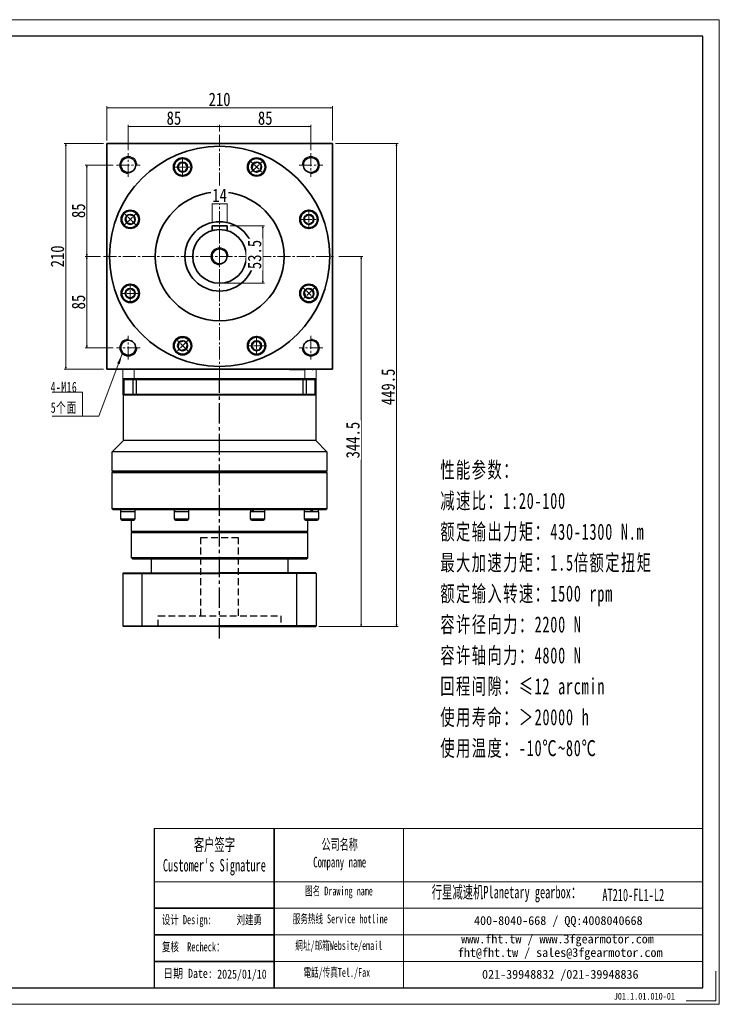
# Model space of a CAD drawing. Header units: millimetres. Extents: x 4351 to 5654, y 2128 to 3044.
# Tile 3 of 3: x 5002 to 5654, y 2128 to 3044. Entities that reach past the tile are written whole.
import ezdxf

# ---------------------------------------------------------------- set-up
doc = ezdxf.new("R2010")
doc.units = ezdxf.units.MM
doc.set_wipeout_variables(frame=1)
doc.header["$PDSIZE"] = -5
for name, pattern in [('CENTER2', [28.575, 19.05, -3.175, 3.175, -3.175]), ('DASHED2', [9.525, 6.35, -3.175]), ('点画线', [18, 12, -2, 2, -2])]:
    doc.linetypes.add(name, pattern=pattern)
doc.layers.get('0').update_dxf_attribs({"lineweight": 35})
for name, color, linetype in [('1轮廓实线层', 7, 'Continuous'), ('3中心线层', 1, 'CENTER2'), ('4虚线层', 6, 'DASHED2'), ('6文字层', 3, 'Continuous'), ('7标注层', 4, 'Continuous')]:
    doc.layers.add(name, color=color, linetype=linetype)
for name, color, linetype, lineweight in [('SLD-0', 7, 'Continuous', 18), ('中心线层', 1, '点画线', 18), ('图框_外框线', 7, 'Continuous', 18), ('尺寸线层', 3, 'Continuous', 18), ('粗实线', 7, 'Continuous', 50), ('粗实线层', 7, 'Continuous', 35)]:
    doc.layers.add(name, color=color, linetype=linetype, lineweight=lineweight)
doc.styles.add('SLDTEXTSTYLE4', font='SimSun.ttf', dxfattribs={"width": 0.611111})
doc.styles.get("Standard").update_dxf_attribs({"font": 'SimSun.ttf'})
doc.styles.add('宋体', font='SimSun.ttf', dxfattribs={"width": 0.8})
doc.styles.add('标准', font='txt', dxfattribs={"width": 0.667})
doc.styles.add('样式 1', font='SimSun.ttf', dxfattribs={"width": 0.8})
doc.dimstyles.new('A水平标注$0', dxfattribs={"dimtxt": 3.5, "dimasz": 2, "dimexe": 1.5, "dimexo": 3, "dimgap": 1.1, "dimtad": 1, "dimtoh": 1, "dimdec": 4, "dimdsep": 46, "dimtxsty": '宋体', "dimblk": 'OPEN', "dimcen": 3, "dimclrd": 3, "dimclre": 3, "dimclrt": 6, "dimadec": 0, "dimazin": 0, "dimtm": 1e-09, "dimtfac": 1, "dimtdec": 4, "dimtix": 1, "dimtmove": 0, "dimatfit": 3, "dimldrblk": 'OPEN', "dimfxl": 0, "dimlwd": 13, "dimlwe": 13, "dimarcsym": 0})

# ---------------------------------------------------------------- blocks, each defined once
blk = doc.blocks.new('*X13')
at = {"layer": '尺寸线层', "linetype": 'Continuous'}
blk.add_hatch(color=0, dxfattribs=at).paths.add_polyline_path([(36.94, 58.02), (34.64, 48.31), (32.32, 49.17)], flags=0)
at = {"layer": '尺寸线层', "color": 0, "linetype": 'Continuous'}
blk.add_line((36.94, 58.02), (15.29, 0), dxfattribs=at)
at = {"layer": '尺寸线层', "color": 0}
for p, q in [((0, 22.2), (-28.12, 22.2)), ((0, 0), (0, 22.2)), ((0, 0), (-28.12, 0)), ((15.29, 0), (0, 0))]:
    blk.add_line(p, q, dxfattribs=at)
at = {"layer": '尺寸线层', "color": 0, "insert": (-4.95, 1.98), "char_height": 9.9, "width": 46.3445, "attachment_point": 9, "line_spacing_factor": 1.15057, "style": '标准'}
blk.add_mtext('\\T1.1;4-M16\\P5个面', dxfattribs=at)
blk = doc.blocks.new('_Open')
at = {"color": 0, "linetype": 'ByBlock', "lineweight": -2}
for p, q in [((-1, 0.17), (0, 0)), ((-1, -0.17), (0, 0)), ((0, 0), (-1, 0))]:
    blk.add_line(p, q, dxfattribs=at)
blk = doc.blocks.new('*X14')
at = {"layer": 'Defpoints', "color": 0, "transparency": 16777216}
for p in [(5293.34, 2962.47), (5083.34, 2929.17), (5293.34, 2929.17)]:
    blk.add_point(p, dxfattribs=at)
at = {"layer": '尺寸线层', "color": 3, "lineweight": 13, "transparency": 16777216}
for p, q in [((5083.34, 2932.17), (5083.34, 2963.97)), ((5085.34, 2962.47), (5291.34, 2962.47)), ((5293.34, 2932.17), (5293.34, 2963.97))]:
    blk.add_line(p, q, dxfattribs=at)
at = {"layer": '尺寸线层', "color": 3, "lineweight": 13, "transparency": 16777216, "xscale": 2, "yscale": 2, "zscale": 2, "rotation": 180}
blk.add_blockref('_Open', (5083.34, 2962.47), dxfattribs=at)
at = {"layer": '尺寸线层', "color": 3, "lineweight": 13, "transparency": 16777216, "xscale": 2, "yscale": 2, "zscale": 2}
blk.add_blockref('_Open', (5293.34, 2962.47), dxfattribs=at)
at = {"layer": '尺寸线层', "color": 6, "transparency": 16777216, "insert": (5188.34, 2970.22), "char_height": 12.5, "attachment_point": 5, "style": '宋体', "bg_fill": 3, "box_fill_scale": 1.1, "bg_fill_color": 256, "bg_fill_true_color": 13158600, "bg_fill_transparency": 0}
blk.add_mtext('210', dxfattribs=at)
blk = doc.blocks.new('*X15')
at = {"layer": 'Defpoints', "color": 0, "transparency": 16777216}
for p in [(5045.17, 2929.17), (5083.34, 2929.17), (5083.34, 2719.17)]:
    blk.add_point(p, dxfattribs=at)
at = {"layer": '尺寸线层', "color": 3, "lineweight": 13, "transparency": 16777216}
for p, q in [((5080.34, 2929.17), (5043.67, 2929.17)), ((5045.17, 2721.17), (5045.17, 2927.17)), ((5080.34, 2719.17), (5043.67, 2719.17))]:
    blk.add_line(p, q, dxfattribs=at)
at = {"layer": '尺寸线层', "color": 3, "lineweight": 13, "transparency": 16777216, "xscale": 2, "yscale": 2, "zscale": 2}
for p, rotation in [((5045.17, 2929.17), 90), ((5045.17, 2719.17), 270)]:
    blk.add_blockref('_Open', p, dxfattribs=dict(at, rotation=rotation))
at = {"layer": '尺寸线层', "color": 6, "transparency": 16777216, "insert": (5037.42, 2824.17), "char_height": 12.5, "attachment_point": 5, "rotation": 90, "style": '宋体', "bg_fill": 3, "box_fill_scale": 1.1, "bg_fill_color": 256, "bg_fill_true_color": 13158600, "bg_fill_transparency": 0}
blk.add_mtext('210', dxfattribs=at)
blk = doc.blocks.new('*X16')
at = {"layer": 'Defpoints', "color": 0, "transparency": 16777216}
for p in [(5188.34, 2945.1), (5188.34, 2937.28), (5103.34, 2920.17)]:
    blk.add_point(p, dxfattribs=at)
at = {"layer": '尺寸线层', "color": 3, "lineweight": 13, "transparency": 16777216}
for p, q in [((5103.34, 2923.17), (5103.34, 2946.6)), ((5105.34, 2945.1), (5186.34, 2945.1)), ((5188.34, 2940.28), (5188.34, 2946.6))]:
    blk.add_line(p, q, dxfattribs=at)
at = {"layer": '尺寸线层', "color": 3, "lineweight": 13, "transparency": 16777216, "xscale": 2, "yscale": 2, "zscale": 2, "rotation": 180}
blk.add_blockref('_Open', (5103.34, 2945.1), dxfattribs=at)
at = {"layer": '尺寸线层', "color": 3, "lineweight": 13, "transparency": 16777216, "xscale": 2, "yscale": 2, "zscale": 2}
blk.add_blockref('_Open', (5188.34, 2945.1), dxfattribs=at)
at = {"layer": '尺寸线层', "color": 6, "transparency": 16777216, "insert": (5145.84, 2952.85), "char_height": 12.5, "attachment_point": 5, "style": '宋体', "bg_fill": 3, "box_fill_scale": 1.1, "bg_fill_color": 256, "bg_fill_true_color": 13158600, "bg_fill_transparency": 0}
blk.add_mtext('85', dxfattribs=at)
blk = doc.blocks.new('*X17')
at = {"layer": 'Defpoints', "color": 0, "transparency": 16777216}
for p in [(5273.34, 2945.1), (5188.34, 2937.28), (5273.34, 2920.17)]:
    blk.add_point(p, dxfattribs=at)
at = {"layer": '尺寸线层', "color": 3, "lineweight": 13, "transparency": 16777216}
for p, q in [((5188.34, 2940.28), (5188.34, 2946.6)), ((5190.34, 2945.1), (5271.34, 2945.1)), ((5273.34, 2923.17), (5273.34, 2946.6))]:
    blk.add_line(p, q, dxfattribs=at)
at = {"layer": '尺寸线层', "color": 3, "lineweight": 13, "transparency": 16777216, "xscale": 2, "yscale": 2, "zscale": 2, "rotation": 180}
blk.add_blockref('_Open', (5188.34, 2945.1), dxfattribs=at)
at = {"layer": '尺寸线层', "color": 3, "lineweight": 13, "transparency": 16777216, "xscale": 2, "yscale": 2, "zscale": 2}
blk.add_blockref('_Open', (5273.34, 2945.1), dxfattribs=at)
at = {"layer": '尺寸线层', "color": 6, "transparency": 16777216, "insert": (5230.84, 2952.85), "char_height": 12.5, "attachment_point": 5, "style": '宋体', "bg_fill": 3, "box_fill_scale": 1.1, "bg_fill_color": 256, "bg_fill_true_color": 13158600, "bg_fill_transparency": 0}
blk.add_mtext('85', dxfattribs=at)
blk = doc.blocks.new('*X18')
at = {"layer": 'Defpoints', "color": 0, "transparency": 16777216}
for p in [(5064.77, 2909.17), (5092.34, 2909.17), (5080.34, 2824.17)]:
    blk.add_point(p, dxfattribs=at)
at = {"layer": '尺寸线层', "color": 3, "lineweight": 13, "transparency": 16777216}
for p, q in [((5089.34, 2909.17), (5063.27, 2909.17)), ((5064.77, 2826.17), (5064.77, 2907.17)), ((5077.34, 2824.17), (5063.27, 2824.17))]:
    blk.add_line(p, q, dxfattribs=at)
at = {"layer": '尺寸线层', "color": 3, "lineweight": 13, "transparency": 16777216, "xscale": 2, "yscale": 2, "zscale": 2}
for p, rotation in [((5064.77, 2909.17), 90), ((5064.77, 2824.17), 270)]:
    blk.add_blockref('_Open', p, dxfattribs=dict(at, rotation=rotation))
at = {"layer": '尺寸线层', "color": 6, "transparency": 16777216, "insert": (5057.02, 2866.67), "char_height": 12.5, "attachment_point": 5, "rotation": 90, "style": '宋体', "bg_fill": 3, "box_fill_scale": 1.1, "bg_fill_color": 256, "bg_fill_true_color": 13158600, "bg_fill_transparency": 0}
blk.add_mtext('85', dxfattribs=at)
blk = doc.blocks.new('*X19')
at = {"layer": 'Defpoints', "color": 0, "transparency": 16777216}
for p in [(5080.34, 2824.17), (5064.77, 2739.17), (5092.34, 2739.17)]:
    blk.add_point(p, dxfattribs=at)
at = {"layer": '尺寸线层', "color": 3, "lineweight": 13, "transparency": 16777216}
for p, q in [((5077.34, 2824.17), (5063.27, 2824.17)), ((5064.77, 2822.17), (5064.77, 2741.17)), ((5089.34, 2739.17), (5063.27, 2739.17))]:
    blk.add_line(p, q, dxfattribs=at)
at = {"layer": '尺寸线层', "color": 3, "lineweight": 13, "transparency": 16777216, "xscale": 2, "yscale": 2, "zscale": 2}
for p, rotation in [((5064.77, 2824.17), 90), ((5064.77, 2739.17), 270)]:
    blk.add_blockref('_Open', p, dxfattribs=dict(at, rotation=rotation))
at = {"layer": '尺寸线层', "color": 6, "transparency": 16777216, "insert": (5057.02, 2781.67), "char_height": 12.5, "attachment_point": 5, "rotation": 90, "style": '宋体', "bg_fill": 3, "box_fill_scale": 1.1, "bg_fill_color": 256, "bg_fill_true_color": 13158600, "bg_fill_transparency": 0}
blk.add_mtext('85', dxfattribs=at)
blk = doc.blocks.new('*X20')
at = {"layer": '中心线层', "linetype": '点画线', "lineweight": 18}
for p, q in [((-9.12, 0), (9.12, 0)), ((0, -9.12), (0, 9.12))]:
    blk.add_line(p, q, dxfattribs=at)
at = {"layer": '粗实线层'}
for p, q in [((-4.62, 0), (-2.31, 4)), ((-4.62, 0), (-2.31, -4)), ((-2.31, 4), (2.31, 4)), ((4.62, 0), (2.31, 4)), ((4.62, 0), (2.31, 4)), ((4.62, 0), (2.31, -4)), ((-2.31, -4), (2.31, -4))]:
    blk.add_line(p, q, dxfattribs=at)
blk.add_circle((0, 0), 4.62, dxfattribs=at)
for start, end in [(0, 180), (180, 360)]:
    blk.add_arc((0, 0), 7.87, start, end, dxfattribs=at)
blk = doc.blocks.new('*X27')
at = {"layer": 'Defpoints', "color": 0, "transparency": 16777216}
for p in [(5181.34, 2852.67), (5195.34, 2852.67)]:
    blk.add_point(p, dxfattribs=at)
at = {"layer": '尺寸线层', "color": 3, "lineweight": 13, "transparency": 16777216}
for p, q in [((5181.34, 2855.67), (5181.34, 2874.72)), ((5193.34, 2873.22), (5183.34, 2873.22)), ((5195.34, 2855.67), (5195.34, 2874.72))]:
    blk.add_line(p, q, dxfattribs=at)
at = {"layer": '尺寸线层', "color": 3, "lineweight": 13, "transparency": 16777216, "xscale": 2, "yscale": 2, "zscale": 2, "rotation": 180}
blk.add_blockref('_Open', (5181.34, 2873.22), dxfattribs=at)
at = {"layer": '尺寸线层', "color": 3, "lineweight": 13, "transparency": 16777216, "xscale": 2, "yscale": 2, "zscale": 2}
blk.add_blockref('_Open', (5195.34, 2873.22), dxfattribs=at)
at = {"layer": '尺寸线层', "color": 6, "transparency": 16777216, "insert": (5188.34, 2880.97), "char_height": 12.5, "attachment_point": 5, "style": '宋体', "bg_fill": 3, "box_fill_scale": 1.1, "bg_fill_color": 256, "bg_fill_true_color": 13158600, "bg_fill_transparency": 0}
blk.add_mtext('14', dxfattribs=at)
at = {"layer": 'Defpoints', "color": 0, "transparency": 16777216}
blk.add_point((5181.34, 2873.22), dxfattribs=at)
blk = doc.blocks.new('*X28')
at = {"layer": 'Defpoints', "color": 0, "transparency": 16777216}
for p in [(5195.34, 2852.67), (5188.34, 2799.17), (5228.7, 2799.17)]:
    blk.add_point(p, dxfattribs=at)
at = {"layer": '尺寸线层', "color": 3, "lineweight": 13, "transparency": 16777216}
for p, q in [((5198.34, 2852.67), (5230.2, 2852.67)), ((5228.7, 2850.67), (5228.7, 2801.17)), ((5191.34, 2799.17), (5230.2, 2799.17))]:
    blk.add_line(p, q, dxfattribs=at)
at = {"layer": '尺寸线层', "color": 3, "lineweight": 13, "transparency": 16777216, "xscale": 2, "yscale": 2, "zscale": 2}
for p, rotation in [((5228.7, 2852.67), 90), ((5228.7, 2799.17), 270)]:
    blk.add_blockref('_Open', p, dxfattribs=dict(at, rotation=rotation))
at = {"layer": '尺寸线层', "color": 6, "transparency": 16777216, "insert": (5220.95, 2825.92), "char_height": 12.5, "attachment_point": 5, "rotation": 90, "style": '宋体', "bg_fill": 3, "box_fill_scale": 1.1, "bg_fill_color": 256, "bg_fill_true_color": 13158600, "bg_fill_transparency": 0}
blk.add_mtext('53.5', dxfattribs=at)
blk = doc.blocks.new('*X30')
at = {"layer": 'Defpoints', "color": 0, "transparency": 16777216}
for p in [(5293.34, 2929.17), (5353.06, 2929.17), (5277.84, 2479.67)]:
    blk.add_point(p, dxfattribs=at)
at = {"layer": '尺寸线层', "color": 3, "lineweight": 13, "transparency": 16777216}
for p, q in [((5296.34, 2929.17), (5354.56, 2929.17)), ((5353.06, 2481.67), (5353.06, 2927.17)), ((5280.84, 2479.67), (5354.56, 2479.67))]:
    blk.add_line(p, q, dxfattribs=at)
at = {"layer": '尺寸线层', "color": 3, "lineweight": 13, "transparency": 16777216, "xscale": 2, "yscale": 2, "zscale": 2}
for p, rotation in [((5353.06, 2929.17), 90), ((5353.06, 2479.67), 270)]:
    blk.add_blockref('_Open', p, dxfattribs=dict(at, rotation=rotation))
at = {"layer": '尺寸线层', "color": 6, "transparency": 16777216, "insert": (5345.31, 2702.67), "char_height": 12.5, "attachment_point": 5, "rotation": 90, "style": '宋体', "bg_fill": 3, "box_fill_scale": 1.1, "bg_fill_color": 256, "bg_fill_true_color": 13158600, "bg_fill_transparency": 0}
blk.add_mtext('449.5', dxfattribs=at)
blk = doc.blocks.new('*X31')
at = {"layer": 'Defpoints', "color": 0, "transparency": 16777216}
for p in [(5296.34, 2824.17), (5320.24, 2824.17), (5277.84, 2479.67)]:
    blk.add_point(p, dxfattribs=at)
at = {"layer": '尺寸线层', "color": 3, "lineweight": 13, "transparency": 16777216}
for p, q in [((5299.34, 2824.17), (5321.74, 2824.17)), ((5320.24, 2481.67), (5320.24, 2822.17)), ((5280.84, 2479.67), (5321.74, 2479.67))]:
    blk.add_line(p, q, dxfattribs=at)
at = {"layer": '尺寸线层', "color": 3, "lineweight": 13, "transparency": 16777216, "xscale": 2, "yscale": 2, "zscale": 2}
for p, rotation in [((5320.24, 2824.17), 90), ((5320.24, 2479.67), 270)]:
    blk.add_blockref('_Open', p, dxfattribs=dict(at, rotation=rotation))
at = {"layer": '尺寸线层', "color": 6, "transparency": 16777216, "insert": (5312.49, 2653.17), "char_height": 12.5, "attachment_point": 5, "rotation": 90, "style": '宋体', "bg_fill": 3, "box_fill_scale": 1.1, "bg_fill_color": 256, "bg_fill_true_color": 13158600, "bg_fill_transparency": 0}
blk.add_mtext('344.5', dxfattribs=at)

msp = doc.modelspace()

# ---------------------------------------------------------------- linework, layer by layer
at = {"color": 7, "linetype": 'Continuous', "lineweight": 15}
for p, q in [((5098.341, 2719.169), (5098.341, 2710.169)), ((5108.969, 2710.169), (5108.969, 2719.169)), ((5267.714, 2719.169), (5267.714, 2710.169)), ((5278.341, 2710.169), (5278.341, 2719.169)), ((5098.341, 2710.169), (5108.969, 2710.169)), ((5188.341, 2710.169), (5108.969, 2710.169)), ((5267.714, 2710.169), (5188.341, 2710.169)), ((5267.714, 2710.169), (5278.341, 2710.169))]:
    msp.add_line(p, q, dxfattribs=at)
msp.add_line((5239.2, 2291.599), (5239.2, 2143.469))
at = {"layer": '1轮廓实线层', "linetype": 'Continuous', "lineweight": 30}
for p, q in [((5098.336, 2709.669), (5098.836, 2710.169)), ((5098.336, 2709.669), (5099.641, 2709.669)), ((5098.336, 2709.669), (5098.336, 2695.669)), ((5100.01, 2710.169), (5098.836, 2710.169)), ((5099.641, 2709.669), (5100.01, 2710.169)), ((5099.641, 2709.669), (5107.509, 2709.669)), ((5099.641, 2695.669), (5099.641, 2709.669)), ((5107.846, 2710.169), (5100.01, 2710.169)), ((5107.509, 2709.669), (5107.846, 2710.169)), ((5107.509, 2709.669), (5110.877, 2709.669)), ((5107.509, 2709.669), (5107.509, 2695.669)), ((5110.877, 2710.169), (5107.846, 2710.169)), ((5265.796, 2710.169), (5110.877, 2710.169)), ((5110.877, 2709.669), (5110.877, 2710.169)), ((5110.877, 2709.669), (5265.796, 2709.669)), ((5110.877, 2695.669), (5110.877, 2709.669)), ((5268.827, 2710.169), (5265.796, 2710.169)), ((5265.796, 2709.669), (5265.796, 2710.169)), ((5265.796, 2709.669), (5269.164, 2709.669)), ((5265.796, 2709.669), (5265.796, 2695.669)), ((5269.164, 2709.669), (5268.827, 2710.169)), ((5269.164, 2695.669), (5269.164, 2709.669)), ((5099.641, 2695.669), (5098.336, 2695.669)), ((5098.836, 2695.169), (5098.336, 2695.669)), ((5098.836, 2652.669), (5098.836, 2695.169)), ((5098.836, 2695.169), (5100.01, 2695.169)), ((5107.509, 2695.669), (5099.641, 2695.669)), ((5100.01, 2695.169), (5099.641, 2695.669)), ((5100.01, 2695.169), (5107.846, 2695.169)), ((5110.877, 2695.669), (5107.509, 2695.669)), ((5107.846, 2695.169), (5107.509, 2695.669)), ((5107.846, 2695.169), (5110.877, 2695.169)), ((5265.796, 2695.669), (5110.877, 2695.669)), ((5110.877, 2695.169), (5110.877, 2695.669)), ((5110.877, 2695.169), (5188.336, 2695.169)), ((5188.336, 2695.169), (5265.796, 2695.169)), ((5269.164, 2695.669), (5265.796, 2695.669)), ((5265.796, 2695.169), (5265.796, 2695.669)), ((5265.796, 2695.169), (5268.827, 2695.169)), ((5268.827, 2695.169), (5269.164, 2695.669)), ((5088.336, 2642.169), (5098.836, 2652.669)), ((5088.336, 2624.169), (5088.336, 2642.169)), ((5088.836, 2623.669), (5088.336, 2624.169)), ((5188.336, 2624.169), (5088.336, 2624.169)), ((5088.336, 2623.169), (5088.836, 2623.669)), ((5088.336, 2589.169), (5088.336, 2623.169)), ((5088.336, 2623.169), (5188.336, 2623.169)), ((5188.336, 2623.669), (5088.836, 2623.669)), ((5088.836, 2588.669), (5088.336, 2589.169)), ((5096.378, 2579.569), (5096.378, 2586.569)), ((5104.56, 2586.569), (5096.378, 2586.569)), ((5096.438, 2586.569), (5096.438, 2588.669)), ((5109.378, 2586.569), (5104.56, 2586.569)), ((5109.318, 2588.669), (5109.318, 2586.569)), ((5109.378, 2586.569), (5109.378, 2579.569)), ((5146.438, 2579.569), (5146.438, 2586.569)), ((5158.567, 2586.569), (5146.438, 2586.569)), ((5146.498, 2588.204), (5146.498, 2588.669)), ((5159.438, 2586.569), (5158.567, 2586.569)), ((5159.378, 2588.669), (5159.378, 2586.569)), ((5159.438, 2586.569), (5159.438, 2579.569)), ((5217.235, 2579.569), (5217.235, 2586.569)), ((5230.235, 2586.569), (5217.235, 2586.569)), ((5217.295, 2586.569), (5217.295, 2588.669)), ((5230.175, 2588.669), (5230.175, 2586.569)), ((5230.235, 2586.569), (5230.235, 2579.569)), ((5267.295, 2579.569), (5267.295, 2586.569)), ((5267.355, 2586.569), (5267.355, 2588.669)), ((5104.56, 2579.569), (5096.378, 2579.569)), ((5097.378, 2578.569), (5104.301, 2578.569)), ((5104.301, 2578.569), (5108.378, 2578.569)), ((5109.378, 2579.569), (5104.56, 2579.569)), ((5106.336, 2568.169), (5106.336, 2578.569)), ((5158.567, 2579.569), (5146.438, 2579.569)), ((5147.438, 2578.569), (5157.701, 2578.569)), ((5157.701, 2578.569), (5158.438, 2578.569)), ((5159.438, 2579.569), (5158.567, 2579.569)), ((5230.235, 2579.569), (5217.235, 2579.569)), ((5218.235, 2578.569), (5229.235, 2578.569)), ((5270.336, 2578.569), (5270.336, 2568.169)), ((5106.836, 2567.669), (5106.336, 2568.169)), ((5270.336, 2568.169), (5106.336, 2568.169)), ((5106.336, 2567.169), (5106.836, 2567.669)), ((5106.336, 2543.469), (5106.336, 2567.169)), ((5106.336, 2567.169), (5270.336, 2567.169)), ((5106.836, 2567.669), (5269.836, 2567.669)), ((5270.336, 2568.169), (5269.836, 2567.669)), ((5269.836, 2567.669), (5270.336, 2567.169)), ((5270.336, 2567.169), (5270.336, 2543.469)), ((5107.136, 2542.669), (5106.336, 2543.469)), ((5188.336, 2543.469), (5106.336, 2543.469)), ((5107.136, 2542.669), (5188.336, 2542.669)), ((5109.836, 2542.569), (5120.836, 2542.569)), ((5124.836, 2529.669), (5124.836, 2542.669)), ((5146.336, 2542.569), (5157.336, 2542.569)), ((5270.336, 2543.469), (5188.336, 2543.469)), ((5188.336, 2542.669), (5269.536, 2542.669)), ((5219.336, 2542.569), (5230.336, 2542.569)), ((5251.836, 2542.669), (5251.836, 2529.669)), ((5255.836, 2542.569), (5266.836, 2542.569)), ((5270.336, 2543.469), (5269.536, 2542.669)), ((5098.841, 2529.669), (5098.341, 2529.169)), ((5116.341, 2529.169), (5116.523, 2529.669)), ((5260.341, 2529.169), (5260.159, 2529.669)), ((5098.341, 2529.169), (5098.341, 2480.169)), ((5116.341, 2480.169), (5116.341, 2529.169)), ((5260.341, 2480.169), (5260.341, 2529.169)), ((5098.841, 2479.669), (5098.341, 2480.169)), ((5188.341, 2479.669), (5098.841, 2479.669)), ((5116.341, 2480.169), (5116.523, 2479.669)), ((5260.341, 2480.169), (5260.159, 2479.669))]:
    msp.add_line(p, q, dxfattribs=at)
at = {"layer": '1轮廓实线层'}
for p, q in [((5098.841, 2529.669), (5188.341, 2529.669)), ((5098.341, 2529.169), (5188.341, 2529.169)), ((5098.341, 2480.169), (5188.341, 2480.169))]:
    msp.add_line(p, q, dxfattribs=at)
at = {"layer": '1轮廓实线层', "linetype": 'Continuous', "lineweight": 30}
for centre, start, end in [((5097.378, 2579.569), 180, 270), ((5108.378, 2579.569), 270, 0), ((5147.438, 2579.569), 180, 270), ((5158.438, 2579.569), 270, 0), ((5218.235, 2579.569), 180, 270), ((5229.235, 2579.569), 270, 0), ((5268.295, 2579.569), 180, 270), ((5109.836, 2543.569), 244.158067, 270), ((5120.836, 2543.569), 270, 295.841933), ((5146.336, 2543.569), 244.158067, 270), ((5157.336, 2543.569), 270, 295.841933), ((5219.336, 2543.569), 244.158067, 270), ((5230.336, 2543.569), 270, 295.841933), ((5255.836, 2543.569), 244.158067, 270), ((5266.836, 2543.569), 270, 295.841933)]:
    msp.add_arc(centre, 1, start, end, dxfattribs=at)
at = {"layer": '1轮廓实线层', "linetype": 'Continuous', "lineweight": 30, "extrusion": (0, 0, -1)}
for centre, major_axis, ratio, start_param, end_param in [((5152.938, 2588.669), (0.402, 11.152), 0.5763488, 4.5555744, 4.6916172), ((5152.938, 2586.569), (0.402, 11.152), 0.5763488, 4.6916172, 4.8810139), ((5223.735, 2588.669), (5.361, 11.018), 0.323919, 4.3666893, 4.5560859), ((5223.735, 2586.569), (5.361, 11.018), 0.323919, 4.5560859, 4.7454826)]:
    msp.add_ellipse(centre, major_axis=major_axis, ratio=ratio, start_param=start_param, end_param=end_param, dxfattribs=at)
at = {"layer": '3中心线层'}
msp.add_line((5188.341, 2468.462), (5188.341, 2710.169), dxfattribs=at)
at = {"layer": '4虚线层'}
for p, q in [((5170.841, 2562.669), (5205.841, 2562.669)), ((5170.841, 2489.669), (5170.841, 2562.669)), ((5205.841, 2489.669), (5205.841, 2562.669)), ((5131.191, 2489.669), (5245.491, 2489.669)), ((5131.191, 2479.669), (5131.191, 2489.669)), ((5245.491, 2489.669), (5245.491, 2479.669))]:
    msp.add_line(p, q, dxfattribs=at)
at = {"layer": '7标注层', "color": 0}
msp.add_line((5127.459, 2291.599), (5127.459, 2143.494), dxfattribs=at)
at = {"layer": '中心线层', "lineweight": 0}
msp.add_line((5188.341, 2710.169), (5188.341, 2937.278), dxfattribs=at)
at = {"layer": '中心线层'}
for p, q in [((5103.341, 2898.169), (5103.341, 2920.169)), ((5273.341, 2920.169), (5273.341, 2898.169)), ((5092.341, 2909.169), (5114.341, 2909.169)), ((5262.341, 2909.169), (5284.341, 2909.169)), ((5080.341, 2824.169), (5296.341, 2824.169)), ((5103.341, 2728.169), (5103.341, 2750.169)), ((5273.341, 2750.169), (5273.341, 2728.169)), ((5114.341, 2739.169), (5092.341, 2739.169)), ((5284.341, 2739.169), (5262.341, 2739.169))]:
    msp.add_line(p, q, dxfattribs=at)
at = {"layer": '图框_外框线'}
for p, q in [((5127.459, 2291.599), (5239.2, 2291.599)), ((5239.2, 2291.599), (5239.2, 2143.494)), ((5239.2, 2291.599), (5638.149, 2291.599)), ((5359.594, 2291.599), (5359.594, 2143.494)), ((5127.459, 2242.176), (5239.2, 2242.176)), ((5239.2, 2242.176), (5638.149, 2242.176)), ((5239.2, 2217.465), (5638.149, 2217.465)), ((5239.2, 2192.754), (5638.149, 2192.754)), ((5239.2, 2168.042), (5638.149, 2168.042))]:
    msp.add_line(p, q, dxfattribs=at)
at = {"layer": '图框_外框线', "color": 3}
msp.add_lwpolyline([(5650.491, 2158.922), (5650.491, 2131.152), (5622.722, 2131.152)], dxfattribs=at)
at = {"layer": '粗实线', "lineweight": 40}
for p, q in [((5253.341, 2719.169), (5267.341, 2719.169)), ((5275.841, 2718.169), (5274.841, 2719.169))]:
    msp.add_line(p, q, dxfattribs=at)
at = {"layer": '粗实线层'}
for p, q in [((5083.341, 2719.169), (5083.341, 2929.169)), ((5083.341, 2929.169), (5293.341, 2929.169)), ((5293.341, 2719.169), (5293.341, 2929.169)), ((5293.341, 2719.169), (5083.341, 2719.169)), ((5239.2, 2217.465), (5127.459, 2217.465)), ((5239.2, 2192.754), (5127.459, 2192.754)), ((5239.2, 2168.042), (5127.459, 2168.042))]:
    msp.add_line(p, q, dxfattribs=at)
for centre, radius in [((5103.341, 2909.169), 7), ((5273.341, 2909.169), 7), ((5188.341, 2824.169), 60), ((5271.49, 2858.611), 8.5), ((5188.341, 2824.169), 32.25), ((5188.341, 2824.169), 25), ((5188.341, 2824.169), 7), ((5271.49, 2789.728), 8.5), ((5153.9, 2741.02), 8.5), ((5222.783, 2741.02), 8.5), ((5103.341, 2739.169), 7), ((5273.341, 2739.169), 7)]:
    msp.add_circle(centre, radius, dxfattribs=at)
at = {"layer": '粗实线层', "lineweight": 18}
for centre, start, end in [((5103.341, 2909.169), 0, 270), ((5273.341, 2909.169), 270, 180), ((5188.341, 2824.169), 360, 270), ((5103.341, 2739.169), 90, 0), ((5273.341, 2739.169), 180, 90)]:
    msp.add_arc(centre, 8, start, end, dxfattribs=at)

# ---------------------------------------------------------------- block references
at = {"layer": '尺寸线层'}
msp.add_blockref('*X13', (5060.743, 2675.496), dxfattribs=at)

# ---------------------------------------------------------------- texts
at = {"layer": '6文字层', "attachment_point": 1, "style": '样式 1'}
for s, insert, char_height, width in [('{\\fNSimSun|b0|i0|c134|p49;\\W0.667;\\C1;设计 \\fNSimSun|b0|i0|c0|p49;Design:      \\fNSimSun|b0|i0|c134|p49;刘建勇}', (5134.562, 2211.062), 8.458021, 142.96007), ('{\\fNSimSun|b0|i0|c134|p49;\\W0.667;\\C1;复核  Recheck：}', (5134.693, 2185.832), 8.45802, 142.96007), ('J01.1.01.010-01', (5555.315, 2138.732), 6.34352, 45.78372)]:
    msp.add_mtext(s, dxfattribs=dict(at, insert=insert, char_height=char_height, width=width))
at = {"layer": '6文字层', "color": 1, "char_height": 8.45802, "width": 142.96007, "attachment_point": 1, "style": '样式 1'}
for s, insert in [('{\\fNSimSun|b0|i0|c134|p49;日期 Date:}', (5135.882, 2161.128)), ('\\pi47.77867;2025/01/10', (5138.38, 2160.382))]:
    msp.add_mtext(s, dxfattribs=dict(at, insert=insert))
at = {"layer": 'SLD-0', "color": 1, "attachment_point": 2, "style": 'SLDTEXTSTYLE4'}
for s, insert, char_height, width in [("{\\fSimSun|b1|i0|c134|p2;客户签字\\PCustomer's Signature}", (5183.522, 2282.456), 11.53201, 143.45936), ('{\\fSimSun|b1|i0|c134|p2;公司名称\\PCompany name}', (5300.161, 2281.844), 9.88458, 127.97442), ('{\\fSimSun|b1|i0|c134|p2;图名 Drawing name}', (5299.485, 2237.621), 8.23715, 105.34229), ('{\\fSimSun|b1|i0|c134|p2;  \\H1.1667x;行星减速机Planetary gearbox\\fSimSun|b0|i0|c134|p2;：}', (5451.342, 2238.257), 9.88458, 155.46108), ('\\pt57.66004;AT210-FL1-L2', (5573.462, 2235.632), 11.53201, 83.92395), ('{\\fSimSun|b1|i0|c134|p2;服务热线 Service hotline}', (5300.653, 2211.72), 8.23715, 117.36143), ('{\\fSimSun|b1|i0|c134|p2;網址/邮箱Website/email}', (5299.37, 2186.903), 8.23715, 122.1622), ('{\\fSimSun|b1|i0|c134|p2;電話/传真Tel./Fax}', (5297.525, 2161.892), 8.23715, 123.63145)]:
    msp.add_mtext(s, dxfattribs=dict(at, insert=insert, char_height=char_height, width=width))
at = {"layer": 'SLD-0', "color": 1, "char_height": 8.23715, "attachment_point": 2}
for s, insert, width in [('{\\fSimSun|b1|i0|c134|p2;400-8040-668 / QQ:4008040668}', (5503.702, 2210.146), 239.82793), ('{\\fSimSun|b1|i0|c134|p2;www.fht.tw / www.3fgearmotor.com }', (5502.942, 2192.989), 240.09791), ('\\pt98.84578;{\\fSimSun|b1|i0|c134|p2;fht@fht.tw / sales@3fgearmotor.com }', (5505.453, 2180.446), 240.09791), ('{\\fSimSun|b1|i0|c134|p2;021-39948832 /021-39948836 }', (5505.539, 2160.091), 183.33292)]:
    msp.add_mtext(s, dxfattribs=dict(at, insert=insert, width=width))
at = {"layer": '尺寸线层', "insert": (5393.841, 2632.964), "char_height": 11.907, "width": 230.0083, "attachment_point": 1, "line_spacing_factor": 1.15057, "style": '标准'}
msp.add_mtext('{\\fNSimSun|b0|i0|c134|p49;\\H1.25976x;\\W0.65;\\T1.1;性能参数：\\H0.7938x;\\W0.667;\\T1;\\P\\H1.25976x;\\W0.65;\\T1.1;减速比：1:20-100\\H0.7938x;\\W0.667;\\T1;\\P\\H1.25976x;\\W0.65;\\T1.1;额定输出力矩：430-1300 N.m\\H0.7938x;\\W0.667;\\T1;\\P\\H1.25976x;\\W0.65;\\T1.1;最大加速力矩：1.5倍额定扭矩\\H0.7938x;\\W0.667;\\T1;\\P\\H1.25976x;\\W0.65;\\T1.1;额定输入转速：1500 rpm\\H0.7938x;\\W0.667;\\T1;\\P\\H1.25976x;\\W0.65;\\T1.1;容许径向力：2200 N\\H0.7938x;\\W0.667;\\T1;\\P\\H1.25976x;\\W0.65;\\T1.1;容许轴向力：4800 N\\H0.7938x;\\W0.667;\\T1;\\P\\H1.25976x;\\W0.65;\\T1.1;回程间隙：≤12 arcmin\\H0.7938x;\\W0.667;\\T1;\\P\\H1.25976x;\\W0.65;\\T1.1;使用寿命：＞20000 h\\H0.7938x;\\W0.667;\\T1;\\P\\H1.25976x;\\W0.65;\\T1.1;使用温度：-10℃~80℃}', dxfattribs=at)

# ---------------------------------------------------------------- next in the draw order: dimensions: what is measured, and where the dimension line sits
at = {"layer": '尺寸线层'}
dim = msp.add_linear_dim(base=(5293.341, 2962.467), p1=(5083.341, 2929.169), p2=(5293.341, 2929.169), dimstyle='A水平标注$0', override={"dimtxt": 12.5, "dimgap": 1.5, "dimdec": 1, "dimpost": '<>', "dimblk": 'Open', "dimtvp": 0.1, "dimtfill": 1, "dimtfillclr": 256}, dxfattribs=at)
dim.commit()
dim.dimension.update_dxf_attribs({"geometry": '*X14', "text_midpoint": (5188.341, 2962.467), "dimtype": 160})

# ---------------------------------------------------------------- next in the draw order: dimensions: what is measured, and where the dimension line sits
dim = msp.add_linear_dim(base=(5188.341, 2945.102), p1=(5103.341, 2920.169), p2=(5188.341, 2937.278), dimstyle='A水平标注$0', override={"dimtxt": 12.5, "dimgap": 1.5, "dimdec": 1, "dimpost": '<>', "dimblk": 'Open', "dimtvp": 0.1, "dimtfill": 1, "dimtfillclr": 256}, dxfattribs=at)
dim.commit()
dim.dimension.update_dxf_attribs({"geometry": '*X16', "text_midpoint": (5145.841, 2945.102), "dimtype": 160})
dim = msp.add_linear_dim(base=(5045.173, 2929.169), p1=(5083.341, 2719.169), p2=(5083.341, 2929.169), angle=90, dimstyle='A水平标注$0', override={"dimtxt": 12.5, "dimgap": 1.5, "dimdec": 1, "dimpost": '<>', "dimblk": 'Open', "dimtvp": 0.1, "dimtfill": 1, "dimtfillclr": 256}, dxfattribs=at)
dim.commit()
dim.dimension.update_dxf_attribs({"geometry": '*X15', "text_midpoint": (5045.173, 2824.169), "dimtype": 160})

# ---------------------------------------------------------------- next in the draw order: linework, layer by layer
at = {"layer": '粗实线层'}
msp.add_circle((5153.9, 2907.319), 8.5, dxfattribs=at)

# ---------------------------------------------------------------- next in the draw order: dimensions: what is measured, and where the dimension line sits
at = {"layer": '尺寸线层'}
dim = msp.add_linear_dim(base=(5273.341, 2945.102), p1=(5188.341, 2937.278), p2=(5273.341, 2920.169), dimstyle='A水平标注$0', override={"dimtxt": 12.5, "dimgap": 1.5, "dimdec": 1, "dimpost": '<>', "dimblk": 'Open', "dimtvp": 0.1, "dimtfill": 1, "dimtfillclr": 256}, dxfattribs=at)
dim.commit()
dim.dimension.update_dxf_attribs({"geometry": '*X17', "text_midpoint": (5230.841, 2945.102), "dimtype": 160})
dim = msp.add_linear_dim(base=(5064.767, 2909.169), p1=(5080.341, 2824.169), p2=(5092.341, 2909.169), angle=90, dimstyle='A水平标注$0', override={"dimtxt": 12.5, "dimgap": 1.5, "dimdec": 1, "dimpost": '<>', "dimblk": 'Open', "dimtvp": 0.1, "dimtfill": 1, "dimtfillclr": 256}, dxfattribs=at)
dim.commit()
dim.dimension.update_dxf_attribs({"geometry": '*X18', "text_midpoint": (5064.767, 2866.669), "dimtype": 160})

# ---------------------------------------------------------------- next in the draw order: linework, layer by layer
at = {"layer": '粗实线层'}
for centre in [(5222.783, 2907.319), (5105.192, 2858.611)]:
    msp.add_circle(centre, 8.5, dxfattribs=at)

# ---------------------------------------------------------------- next in the draw order: block references
at = {"layer": '粗实线层', "rotation": 315.0000000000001}
msp.add_blockref('*X20', (5222.783, 2907.319), dxfattribs=at)

# ---------------------------------------------------------------- next in the draw order: dimensions: what is measured, and where the dimension line sits
at = {"layer": '尺寸线层'}
dim = msp.add_linear_dim(base=(5064.767, 2739.169), p1=(5080.341, 2824.169), p2=(5092.341, 2739.169), angle=270, dimstyle='A水平标注$0', override={"dimtxt": 12.5, "dimgap": 1.5, "dimdec": 1, "dimpost": '<>', "dimblk": 'Open', "dimtvp": 0.1, "dimtfill": 1, "dimtfillclr": 256}, dxfattribs=at)
dim.commit()
dim.dimension.update_dxf_attribs({"geometry": '*X19', "text_midpoint": (5064.767, 2781.669), "dimtype": 160})

# ---------------------------------------------------------------- next in the draw order: linework, layer by layer
at = {"layer": '粗实线层'}
for centre, radius in [((5188.341, 2824.169), 102.5), ((5105.192, 2789.728), 8.5)]:
    msp.add_circle(centre, radius, dxfattribs=at)

# ---------------------------------------------------------------- next in the draw order: dimensions: what is measured, and where the dimension line sits
at = {"layer": '尺寸线层'}
dim = msp.add_linear_dim(base=(5181.341, 2873.216), p1=(5195.341, 2852.669), p2=(5181.341, 2852.669), dimstyle='A水平标注$0', override={"dimtxt": 12.5, "dimgap": 1.5, "dimdec": 1, "dimpost": '<>', "dimblk": 'Open', "dimtvp": 0.1, "dimtfill": 1, "dimtfillclr": 256}, dxfattribs=at)
dim.commit()
dim.dimension.update_dxf_attribs({"geometry": '*X27', "text_midpoint": (5188.341, 2873.216), "dimtype": 160})

# ---------------------------------------------------------------- next in the draw order: wipeouts: each hides what was drawn before it
for points in [[(5161.765, 2907.319), (5161.672, 2908.521), (5161.672, 2908.521), (5161.026, 2910.647), (5159.81, 2912.507), (5158.123, 2913.953), (5156.099, 2914.87), (5153.9, 2915.184), (5153.9, 2915.184), (5153.9, 2915.184), (5151.7, 2914.87), (5149.676, 2913.953), (5147.989, 2912.507), (5146.774, 2910.647), (5146.127, 2908.521), (5146.127, 2908.521), (5146.035, 2907.319), (5146.035, 2907.319), (5146.035, 2907.319), (5146.303, 2905.283), (5147.088, 2903.386), (5148.338, 2901.757), (5149.967, 2900.507), (5151.864, 2899.722), (5153.9, 2899.454), (5153.9, 2899.454), (5153.9, 2899.454), (5156.33, 2899.838), (5158.523, 2900.956), (5160.263, 2902.696), (5161.38, 2904.888)], [(5110.753, 2864.172), (5109.838, 2864.957), (5109.838, 2864.957), (5107.877, 2866.003), (5105.703, 2866.459), (5103.487, 2866.289), (5101.408, 2865.506), (5099.631, 2864.172), (5099.631, 2864.172), (5099.631, 2864.172), (5098.297, 2862.395), (5097.514, 2860.316), (5097.344, 2858.1), (5097.8, 2855.926), (5098.846, 2853.965), (5098.846, 2853.965), (5099.631, 2853.049), (5099.631, 2853.049), (5099.631, 2853.049), (5101.26, 2851.8), (5103.156, 2851.014), (5105.192, 2850.746), (5107.228, 2851.014), (5109.125, 2851.8), (5110.753, 2853.049), (5110.753, 2853.049), (5110.753, 2853.049), (5112.2, 2855.04), (5112.96, 2857.381), (5112.96, 2859.841), (5112.2, 2862.182)], [(5271.49, 2850.746), (5272.693, 2850.838), (5272.693, 2850.838), (5274.819, 2851.485), (5276.679, 2852.7), (5278.125, 2854.387), (5279.041, 2856.411), (5279.355, 2858.611), (5279.355, 2858.611), (5279.355, 2858.611), (5279.041, 2860.811), (5278.125, 2862.835), (5276.679, 2864.522), (5274.819, 2865.737), (5272.693, 2866.383), (5272.693, 2866.383), (5271.49, 2866.476), (5271.49, 2866.476), (5271.49, 2866.476), (5269.455, 2866.208), (5267.558, 2865.422), (5265.929, 2864.172), (5264.679, 2862.543), (5263.893, 2860.646), (5263.625, 2858.611), (5263.625, 2858.611), (5263.625, 2858.611), (5264.01, 2856.18), (5265.127, 2853.988), (5266.867, 2852.248), (5269.06, 2851.131)], [(5105.192, 2797.593), (5103.989, 2797.5), (5103.989, 2797.5), (5101.864, 2796.854), (5100.003, 2795.639), (5098.557, 2793.952), (5097.641, 2791.928), (5097.327, 2789.728), (5097.327, 2789.728), (5097.327, 2789.728), (5097.641, 2787.528), (5098.557, 2785.504), (5100.003, 2783.817), (5101.864, 2782.602), (5103.989, 2781.955), (5103.989, 2781.955), (5105.192, 2781.863), (5105.192, 2781.863), (5105.192, 2781.863), (5107.228, 2782.131), (5109.125, 2782.917), (5110.753, 2784.166), (5112.003, 2785.795), (5112.789, 2787.692), (5113.057, 2789.728), (5113.057, 2789.728), (5113.057, 2789.728), (5112.672, 2792.158), (5111.555, 2794.351), (5109.815, 2796.091), (5107.622, 2797.208)], [(5265.929, 2784.166), (5266.845, 2783.381), (5266.845, 2783.381), (5268.805, 2782.335), (5270.98, 2781.879), (5273.195, 2782.05), (5275.274, 2782.833), (5277.052, 2784.166), (5277.052, 2784.166), (5277.052, 2784.166), (5278.385, 2785.944), (5279.168, 2788.023), (5279.339, 2790.238), (5278.883, 2792.413), (5277.837, 2794.373), (5277.837, 2794.373), (5277.052, 2795.289), (5277.052, 2795.289), (5277.052, 2795.289), (5275.423, 2796.539), (5273.526, 2797.325), (5271.49, 2797.593), (5269.455, 2797.325), (5267.558, 2796.539), (5265.929, 2795.289), (5265.929, 2795.289), (5265.929, 2795.289), (5264.483, 2793.298), (5263.722, 2790.958), (5263.722, 2788.497), (5264.483, 2786.157)], [(5148.338, 2746.582), (5147.553, 2745.666), (5147.553, 2745.666), (5146.507, 2743.705), (5146.051, 2741.531), (5146.222, 2739.315), (5147.005, 2737.236), (5148.338, 2735.459), (5148.338, 2735.459), (5148.338, 2735.459), (5150.116, 2734.125), (5152.195, 2733.342), (5154.41, 2733.172), (5156.585, 2733.628), (5158.545, 2734.674), (5158.545, 2734.674), (5159.461, 2735.459), (5159.461, 2735.459), (5159.461, 2735.459), (5160.711, 2737.088), (5161.497, 2738.985), (5161.765, 2741.02), (5161.497, 2743.056), (5160.711, 2744.953), (5159.461, 2746.582), (5159.461, 2746.582), (5159.461, 2746.582), (5157.47, 2748.028), (5155.13, 2748.788), (5152.669, 2748.788), (5150.329, 2748.028)], [(5214.918, 2741.02), (5215.01, 2739.818), (5215.01, 2739.818), (5215.657, 2737.692), (5216.872, 2735.832), (5218.559, 2734.386), (5220.583, 2733.469), (5222.783, 2733.155), (5222.783, 2733.155), (5222.783, 2733.155), (5224.982, 2733.469), (5227.006, 2734.386), (5228.693, 2735.832), (5229.909, 2737.692), (5230.555, 2739.818), (5230.555, 2739.818), (5230.648, 2741.02), (5230.648, 2741.02), (5230.648, 2741.02), (5230.38, 2743.056), (5229.594, 2744.953), (5228.344, 2746.582), (5226.715, 2747.831), (5224.818, 2748.617), (5222.783, 2748.885), (5222.783, 2748.885), (5222.783, 2748.885), (5220.352, 2748.5), (5218.16, 2747.383), (5216.42, 2745.643), (5215.303, 2743.451)]]:
    msp.add_wipeout(points).dxf.layer = '粗实线层'

# ---------------------------------------------------------------- next in the draw order: linework, layer by layer
at = {"layer": '粗实线层'}
for p, q in [((5195.341, 2852.669), (5181.341, 2852.669)), ((5181.341, 2852.669), (5181.341, 2848.169)), ((5195.341, 2852.669), (5195.341, 2848.169))]:
    msp.add_line(p, q, dxfattribs=at)

# ---------------------------------------------------------------- next in the draw order: block references
msp.add_blockref('*X20', (5153.9, 2907.319), dxfattribs=at)
for p, rotation in [((5105.192, 2858.611), 45.00000000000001), ((5271.49, 2858.611), 270), ((5105.192, 2789.728), 90), ((5271.49, 2789.728), 225.0000000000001), ((5153.9, 2741.02), 135.0000000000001), ((5222.783, 2741.02), 180)]:
    msp.add_blockref('*X20', p, dxfattribs=dict(at, rotation=rotation))

# ---------------------------------------------------------------- next in the draw order: dimensions: what is measured, and where the dimension line sits
at = {"layer": '尺寸线层'}
dim = msp.add_linear_dim(base=(5228.704, 2799.169), p1=(5195.341, 2852.669), p2=(5188.341, 2799.169), angle=270, dimstyle='A水平标注$0', override={"dimtxt": 12.5, "dimgap": 1.5, "dimdec": 1, "dimpost": '<>', "dimblk": 'Open', "dimtvp": 0.1, "dimtfill": 1, "dimtfillclr": 256}, dxfattribs=at)
dim.commit()
dim.dimension.update_dxf_attribs({"geometry": '*X28', "text_midpoint": (5228.704, 2825.919), "dimtype": 160})

# ---------------------------------------------------------------- next in the draw order: linework, layer by layer
at = {"layer": '图框_外框线', "color": 3}
msp.add_lwpolyline([(4357.659, 2128.066), (5653.577, 2128.066), (5653.577, 3044.465), (4357.659, 3044.465)], close=True, dxfattribs=at)
at = {"layer": '图框_外框线', "color": 3, "lineweight": 25}
msp.add_lwpolyline([(4434.797, 2143.494), (5638.149, 2143.494), (5638.149, 3029.038), (4434.797, 3029.038)], close=True, dxfattribs=at)

# ---------------------------------------------------------------- next in the draw order: dimensions: what is measured, and where the dimension line sits
at = {"layer": '尺寸线层'}
dim = msp.add_linear_dim(base=(5353.063, 2929.169), p1=(5277.841, 2479.669), p2=(5293.341, 2929.169), angle=90, dimstyle='A水平标注$0', override={"dimtxt": 12.5, "dimgap": 1.5, "dimdec": 1, "dimpost": '<>', "dimblk": 'Open', "dimtvp": 0.1, "dimtfill": 1, "dimtfillclr": 256}, dxfattribs=at)
dim.commit()
dim.dimension.update_dxf_attribs({"geometry": '*X30', "text_midpoint": (5353.063, 2702.669), "dimtype": 160})

# ---------------------------------------------------------------- next in the draw order: dimensions: what is measured, and where the dimension line sits
dim = msp.add_linear_dim(base=(5320.237, 2824.169), p1=(5277.841, 2479.669), p2=(5296.341, 2824.169), angle=90, dimstyle='A水平标注$0', override={"dimtxt": 12.5, "dimgap": 1.5, "dimdec": 1, "dimpost": '<>', "dimblk": 'Open', "dimtvp": 0.1, "dimtfill": 1, "dimtfillclr": 256}, dxfattribs=at)
dim.commit()
dim.dimension.update_dxf_attribs({"geometry": '*X31', "text_midpoint": (5320.237, 2653.169), "dimtype": 160})

# ---------------------------------------------------------------- next in the draw order: linework, layer by layer
at = {"layer": '1轮廓实线层', "linetype": 'Continuous', "lineweight": 30}
for p, q in [((5276.662, 2710.169), (5268.827, 2710.169)), ((5269.164, 2709.669), (5277.032, 2709.669)), ((5277.032, 2709.669), (5276.662, 2710.169)), ((5277.836, 2710.169), (5276.662, 2710.169)), ((5277.032, 2709.669), (5277.032, 2695.669)), ((5277.032, 2709.669), (5278.336, 2709.669)), ((5277.836, 2710.169), (5278.336, 2709.669)), ((5278.336, 2695.669), (5278.336, 2709.669)), ((5268.827, 2695.169), (5276.662, 2695.169)), ((5277.032, 2695.669), (5269.164, 2695.669)), ((5276.662, 2695.169), (5277.032, 2695.669)), ((5276.662, 2695.169), (5277.836, 2695.169)), ((5278.336, 2695.669), (5277.032, 2695.669)), ((5278.336, 2695.669), (5277.836, 2695.169)), ((5277.836, 2695.169), (5277.836, 2652.669)), ((5277.836, 2652.669), (5098.836, 2652.669)), ((5277.836, 2652.669), (5288.336, 2642.169)), ((5288.336, 2642.169), (5088.336, 2642.169)), ((5288.336, 2642.169), (5288.336, 2624.169)), ((5288.336, 2624.169), (5188.336, 2624.169)), ((5287.836, 2623.669), (5188.336, 2623.669)), ((5188.336, 2623.169), (5288.336, 2623.169)), ((5288.336, 2624.169), (5287.836, 2623.669)), ((5287.836, 2623.669), (5288.336, 2623.169)), ((5288.336, 2623.169), (5288.336, 2589.169)), ((5288.336, 2589.169), (5088.336, 2589.169)), ((5088.836, 2588.669), (5287.836, 2588.669)), ((5280.295, 2586.569), (5267.295, 2586.569)), ((5280.235, 2588.669), (5280.235, 2586.569)), ((5280.295, 2586.569), (5280.295, 2579.569)), ((5288.336, 2589.169), (5287.836, 2588.669)), ((5280.295, 2579.569), (5267.295, 2579.569)), ((5268.295, 2578.569), (5279.295, 2578.569)), ((5277.841, 2529.669), (5278.341, 2529.169)), ((5278.341, 2529.169), (5278.341, 2480.169)), ((5188.341, 2479.669), (5277.841, 2479.669)), ((5277.841, 2479.669), (5278.341, 2480.169))]:
    msp.add_line(p, q, dxfattribs=at)
at = {"layer": '1轮廓实线层'}
for p, q in [((5277.841, 2529.669), (5188.341, 2529.669)), ((5278.341, 2529.169), (5188.341, 2529.169)), ((5278.341, 2480.169), (5188.341, 2480.169))]:
    msp.add_line(p, q, dxfattribs=at)
at = {"layer": '1轮廓实线层', "linetype": 'Continuous', "lineweight": 30}
msp.add_arc((5279.295, 2579.569), 1, 270, 0, dxfattribs=at)
at = {"layer": '1轮廓实线层', "linetype": 'Continuous', "lineweight": 30, "extrusion": (0, 0, -1)}
for centre, major_axis, start_param, end_param in [((5273.795, 2588.669), (6.437, 11.154), 1.5603789, 1.7497756), ((5273.795, 2586.569), (4.338, 7.517), 1.2772482, 1.5603789), ((5273.795, 2586.569), (6.437, 11.154), 1.3709822, 1.5603789)]:
    msp.add_ellipse(centre, major_axis=major_axis, ratio=0.018052, start_param=start_param, end_param=end_param, dxfattribs=at)

doc.saveas('drawing.dxf')
